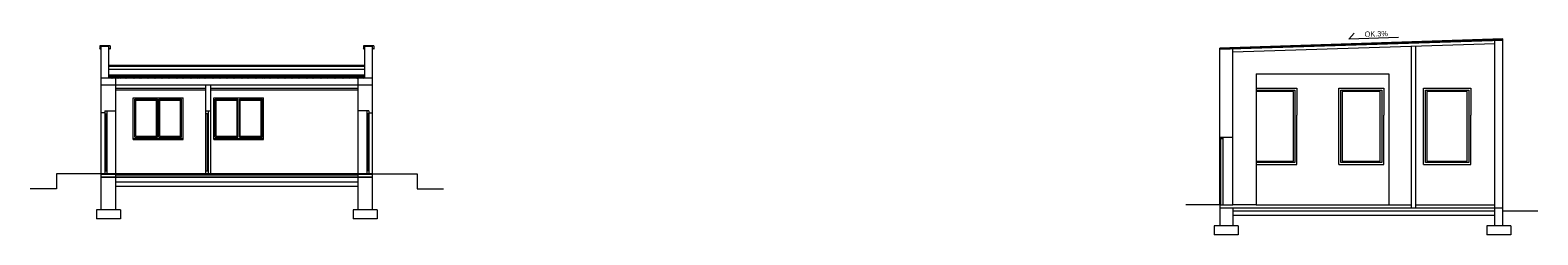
# Model space of a CAD drawing. Header units: millimetres. Extents: x 12683 to 90307, y 30842 to 62253.
# Tile 147 of 152: x 77063 to 82101, y 50740 to 51424. Entities that reach past the tile are written whole.
import ezdxf

# ---------------------------------------------------------------- set-up
doc = ezdxf.new("R2010")
doc.units = ezdxf.units.MM
doc.header["$LTSCALE"] = 0.6
doc.layers.add('zzzz_podklady_przekroje', color=252, linetype='Continuous', lineweight=15)
doc.styles.add('GENERATED_STYLE_1', font='ARIAL.TTF')

msp = doc.modelspace()

# ---------------------------------------------------------------- linework, layer by layer
at = {"layer": 'zzzz_podklady_przekroje'}
for p, q in [((81984.1, 51394.2), (81038.1, 51363.9)), ((81984.1, 51392.2), (81038.1, 51361.9)), ((81469.5, 51394.1), (81487.8, 51413.6)), ((81636.1, 51399.4), (81469.5, 51394.1)), ((81984.1, 50770.3), (81984.1, 51394.2)), ((77330.7, 51371.8), (77295.7, 51371.8)), ((77295.7, 51371.8), (77295.7, 51360.8)), ((77295.7, 51360.8), (77298.2, 51363.7)), ((77300.7, 50823.8), (77300.7, 51368.8)), ((77325.7, 51368.8), (77300.7, 51368.8)), ((77325.7, 51263.8), (77325.7, 51368.8)), ((77330.7, 51360.8), (77328.3, 51363.7)), ((77330.7, 51371.8), (77330.7, 51360.8)), ((78211.7, 51371.8), (78176.7, 51371.8)), ((78176.7, 51371.8), (78176.7, 51360.8)), ((78176.7, 51360.8), (78179.2, 51363.7)), ((78206.7, 51368.8), (78181.7, 51368.8)), ((78181.7, 51263.8), (78181.7, 51368.8)), ((78206.7, 50823.8), (78206.7, 51368.8)), ((78211.7, 51360.8), (78209.3, 51363.7)), ((78211.7, 51371.8), (78211.7, 51360.8)), ((81984.1, 51389.2), (81038.1, 51358.9)), ((81038.1, 51066.3), (81038.1, 51363.9)), ((81957.1, 51378.3), (81082.1, 51350.3)), ((81082.1, 51066.3), (81082.1, 51360.3)), ((81679.1, 50830.3), (81679.1, 51369.4)), ((81694.1, 50830.3), (81694.1, 51369.9)), ((81957.1, 50770.3), (81957.1, 51388.3)), ((78181.7, 51306.1), (77325.7, 51306.1)), ((78181.7, 51305.1), (77325.7, 51305.1)), ((78181.7, 51305.1), (77325.7, 51305.1)), ((78181.7, 51302.1), (77325.7, 51302.1)), ((78181.7, 51292.1), (77325.7, 51292.1)), ((78206.7, 51263.8), (77300.7, 51263.8)), ((78181.7, 51273.8), (77325.7, 51273.8)), ((77325.9, 51270.8), (77327.7, 51266.7)), ((77328, 51266.7), (77329.8, 51270.8)), ((77330.2, 51270.8), (77331.9, 51266.7)), ((77332.3, 51266.7), (77334.1, 51270.8)), ((77334.4, 51270.8), (77336.2, 51266.7)), ((77336.6, 51266.7), (77338.3, 51270.8)), ((77338.7, 51270.8), (77340.5, 51266.7)), ((77340.8, 51266.7), (77342.6, 51270.8)), ((77342.9, 51270.8), (77344.7, 51266.7)), ((77345.1, 51266.7), (77346.8, 51270.8)), ((77347.2, 51270.8), (77349, 51266.7)), ((77348.7, 50943.8), (77348.7, 51263.8)), ((77349.3, 51266.7), (77351.1, 51270.8)), ((77351.5, 51270.8), (77353.2, 51266.7)), ((77353.6, 51266.7), (77355.4, 51270.8)), ((77355.7, 51270.8), (77357.5, 51266.7)), ((77357.8, 51266.7), (77359.6, 51270.8)), ((77360, 51270.8), (77361.7, 51266.7)), ((77362.1, 51266.7), (77363.9, 51270.8)), ((77364.2, 51270.8), (77366, 51266.7)), ((77366.4, 51266.7), (77368.1, 51270.8)), ((77368.5, 51270.8), (77370.3, 51266.7)), ((77370.6, 51266.7), (77372.4, 51270.8)), ((77372.7, 51270.8), (77374.5, 51266.7)), ((77374.9, 51266.7), (77376.7, 51270.8)), ((77377, 51270.8), (77378.8, 51266.7)), ((77379.1, 51266.7), (77380.9, 51270.8)), ((77381.3, 51270.8), (77383, 51266.7)), ((77383.4, 51266.7), (77385.2, 51270.8)), ((77385.5, 51270.8), (77387.3, 51266.7)), ((77387.7, 51266.7), (77389.4, 51270.8)), ((77389.8, 51270.8), (77391.6, 51266.7)), ((77391.9, 51266.7), (77393.7, 51270.8)), ((77394, 51270.8), (77395.8, 51266.7)), ((77396.2, 51266.7), (77397.9, 51270.8)), ((77398.3, 51270.8), (77400.1, 51266.7)), ((77400.4, 51266.7), (77402.2, 51270.8)), ((77402.6, 51270.8), (77404.3, 51266.7)), ((77404.7, 51266.7), (77406.5, 51270.8)), ((77406.8, 51270.8), (77408.6, 51266.7)), ((77408.9, 51266.7), (77410.7, 51270.8)), ((77411.1, 51270.8), (77412.8, 51266.7)), ((77413.2, 51266.7), (77415, 51270.8)), ((77415.3, 51270.8), (77417.1, 51266.7)), ((77417.5, 51266.7), (77419.2, 51270.8)), ((77419.6, 51270.8), (77421.4, 51266.7)), ((77421.7, 51266.7), (77423.5, 51270.8)), ((77423.9, 51270.8), (77425.6, 51266.7)), ((77426, 51266.7), (77427.8, 51270.8)), ((77428.1, 51270.8), (77429.9, 51266.7)), ((77430.2, 51266.7), (77432, 51270.8)), ((77432.4, 51270.8), (77434.1, 51266.7)), ((77434.5, 51266.7), (77436.3, 51270.8)), ((77436.6, 51270.8), (77438.4, 51266.7)), ((77438.8, 51266.7), (77440.5, 51270.8)), ((77440.9, 51270.8), (77442.7, 51266.7)), ((77443, 51266.7), (77444.8, 51270.8)), ((77445.1, 51270.8), (77446.9, 51266.7)), ((77447.3, 51266.7), (77449, 51270.8)), ((77449.4, 51270.8), (77451.2, 51266.7)), ((77451.5, 51266.7), (77453.3, 51270.8)), ((77453.7, 51270.8), (77455.4, 51266.7)), ((77455.8, 51266.7), (77457.6, 51270.8)), ((77457.9, 51270.8), (77459.7, 51266.7)), ((77460.1, 51266.7), (77461.8, 51270.8)), ((77462.2, 51270.8), (77464, 51266.7)), ((77464.3, 51266.7), (77466.1, 51270.8)), ((77466.4, 51270.8), (77468.2, 51266.7)), ((77468.6, 51266.7), (77470.3, 51270.8)), ((77470.7, 51270.8), (77472.5, 51266.7)), ((77472.8, 51266.7), (77474.6, 51270.8)), ((77475, 51270.8), (77476.7, 51266.7)), ((77477.1, 51266.7), (77478.9, 51270.8)), ((77479.2, 51270.8), (77481, 51266.7)), ((77481.3, 51266.7), (77483.1, 51270.8)), ((77483.5, 51270.8), (77485.2, 51266.7)), ((77485.6, 51266.7), (77487.4, 51270.8)), ((77487.7, 51270.8), (77489.5, 51266.7)), ((77489.9, 51266.7), (77491.6, 51270.8)), ((77492, 51270.8), (77493.8, 51266.7)), ((77494.1, 51266.7), (77495.9, 51270.8)), ((77496.3, 51270.8), (77498, 51266.7)), ((77498.4, 51266.7), (77500.2, 51270.8)), ((77500.5, 51270.8), (77502.3, 51266.7)), ((77502.6, 51266.7), (77504.4, 51270.8)), ((77504.8, 51270.8), (77506.5, 51266.7)), ((77506.9, 51266.7), (77508.7, 51270.8)), ((77509, 51270.8), (77510.8, 51266.7)), ((77511.2, 51266.7), (77512.9, 51270.8)), ((77513.3, 51270.8), (77515.1, 51266.7)), ((77515.4, 51266.7), (77517.2, 51270.8)), ((77517.5, 51270.8), (77519.3, 51266.7)), ((77519.7, 51266.7), (77521.4, 51270.8)), ((77521.8, 51270.8), (77523.6, 51266.7)), ((77523.9, 51266.7), (77525.7, 51270.8)), ((77526.1, 51270.8), (77527.8, 51266.7)), ((77528.2, 51266.7), (77530, 51270.8)), ((77530.3, 51270.8), (77532.1, 51266.7)), ((77532.5, 51266.7), (77534.2, 51270.8)), ((77534.6, 51270.8), (77536.4, 51266.7)), ((77536.7, 51266.7), (77538.5, 51270.8)), ((77538.8, 51270.8), (77540.6, 51266.7)), ((77541, 51266.7), (77542.7, 51270.8)), ((77543.1, 51270.8), (77544.9, 51266.7)), ((77545.2, 51266.7), (77547, 51270.8)), ((77547.4, 51270.8), (77549.1, 51266.7)), ((77549.5, 51266.7), (77551.3, 51270.8)), ((77551.6, 51270.8), (77553.4, 51266.7)), ((77553.7, 51266.7), (77555.5, 51270.8)), ((77555.9, 51270.8), (77557.6, 51266.7)), ((77558, 51266.7), (77559.8, 51270.8)), ((77560.1, 51270.8), (77561.9, 51266.7)), ((77562.3, 51266.7), (77564, 51270.8)), ((77564.4, 51270.8), (77566.2, 51266.7)), ((77566.5, 51266.7), (77568.3, 51270.8)), ((77568.7, 51270.8), (77570.4, 51266.7)), ((77570.8, 51266.7), (77572.6, 51270.8)), ((77572.9, 51270.8), (77574.7, 51266.7)), ((77575, 51266.7), (77576.8, 51270.8)), ((77577.2, 51270.8), (77578.9, 51266.7)), ((77579.3, 51266.7), (77581.1, 51270.8)), ((77581.4, 51270.8), (77583.2, 51266.7)), ((77583.6, 51266.7), (77585.3, 51270.8)), ((77585.7, 51270.8), (77587.5, 51266.7)), ((77587.8, 51266.7), (77589.6, 51270.8)), ((77589.9, 51270.8), (77591.7, 51266.7)), ((77592.1, 51266.7), (77593.8, 51270.8)), ((77594.2, 51270.8), (77596, 51266.7)), ((77596.3, 51266.7), (77598.1, 51270.8)), ((77598.5, 51270.8), (77600.2, 51266.7)), ((77600.6, 51266.7), (77602.4, 51270.8)), ((77602.7, 51270.8), (77604.5, 51266.7)), ((77604.8, 51266.7), (77606.6, 51270.8)), ((77607, 51270.8), (77608.8, 51266.7)), ((77609.1, 51266.7), (77610.9, 51270.8)), ((77611.2, 51270.8), (77613, 51266.7)), ((77613.4, 51266.7), (77615.1, 51270.8)), ((77615.5, 51270.8), (77617.3, 51266.7)), ((77617.6, 51266.7), (77619.4, 51270.8)), ((77619.8, 51270.8), (77621.5, 51266.7)), ((77621.9, 51266.7), (77623.7, 51270.8)), ((77624, 51270.8), (77625.8, 51266.7)), ((77626.1, 51266.7), (77627.9, 51270.8)), ((77628.3, 51270.8), (77630, 51266.7)), ((77630.4, 51266.7), (77632.2, 51270.8)), ((77632.5, 51270.8), (77634.3, 51266.7)), ((77634.7, 51266.7), (77636.4, 51270.8)), ((77636.8, 51270.8), (77638.6, 51266.7)), ((77638.9, 51266.7), (77640.7, 51270.8)), ((77641, 51270.8), (77642.8, 51266.7)), ((77643.2, 51266.7), (77644.9, 51270.8)), ((77645.3, 51270.8), (77647.1, 51266.7)), ((77647.4, 51266.7), (77649.2, 51270.8)), ((77649.6, 51270.8), (77651.3, 51266.7)), ((77651.7, 51266.7), (77653.5, 51270.8)), ((77653.8, 51270.8), (77655.6, 51266.7)), ((77656, 51266.7), (77657.7, 51270.8)), ((77658.1, 51270.8), (77659.9, 51266.7)), ((77660.2, 51266.7), (77662, 51270.8)), ((77662.3, 51270.8), (77664.1, 51266.7)), ((77664.5, 51266.7), (77666.2, 51270.8)), ((77666.6, 51270.8), (77668.4, 51266.7)), ((77668.7, 51266.7), (77670.5, 51270.8)), ((77670.9, 51270.8), (77672.6, 51266.7)), ((77673, 51266.7), (77674.8, 51270.8)), ((77675.1, 51270.8), (77676.9, 51266.7)), ((77677.2, 51266.7), (77679, 51270.8)), ((77679.4, 51270.8), (77681.1, 51266.7)), ((77681.5, 51266.7), (77683.3, 51270.8)), ((77683.6, 51270.8), (77685.4, 51266.7)), ((77685.8, 51266.7), (77687.5, 51270.8)), ((77687.9, 51270.8), (77689.7, 51266.7)), ((77690, 51266.7), (77691.8, 51270.8)), ((77692.2, 51270.8), (77693.9, 51266.7)), ((77694.3, 51266.7), (77696.1, 51270.8)), ((77696.4, 51270.8), (77698.2, 51266.7)), ((77698.5, 51266.7), (77700.3, 51270.8)), ((77700.7, 51270.8), (77702.4, 51266.7)), ((77702.8, 51266.7), (77704.6, 51270.8)), ((77704.9, 51270.8), (77706.7, 51266.7)), ((77707.1, 51266.7), (77708.8, 51270.8)), ((77709.2, 51270.8), (77711, 51266.7)), ((77711.3, 51266.7), (77713.1, 51270.8)), ((77713.4, 51270.8), (77715.2, 51266.7)), ((77715.6, 51266.7), (77717.3, 51270.8)), ((77717.7, 51270.8), (77719.5, 51266.7)), ((77719.8, 51266.7), (77721.6, 51270.8)), ((77722, 51270.8), (77723.7, 51266.7)), ((77724.1, 51266.7), (77725.9, 51270.8)), ((77726.2, 51270.8), (77728, 51266.7)), ((77728.4, 51266.7), (77730.1, 51270.8)), ((77730.5, 51270.8), (77732.3, 51266.7)), ((77732.6, 51266.7), (77734.4, 51270.8)), ((77734.7, 51270.8), (77736.5, 51266.7)), ((77736.9, 51266.7), (77738.6, 51270.8)), ((77739, 51270.8), (77740.8, 51266.7)), ((77741.1, 51266.7), (77742.9, 51270.8)), ((77743.3, 51270.8), (77745, 51266.7)), ((77745.4, 51266.7), (77747.2, 51270.8)), ((77747.5, 51270.8), (77749.3, 51266.7)), ((77749.6, 51266.7), (77751.4, 51270.8)), ((77751.8, 51270.8), (77753.5, 51266.7)), ((77753.9, 51266.7), (77755.7, 51270.8)), ((77756, 51270.8), (77757.8, 51266.7)), ((77758.2, 51266.7), (77759.9, 51270.8)), ((77760.3, 51270.8), (77762.1, 51266.7)), ((77762.4, 51266.7), (77764.2, 51270.8)), ((77764.6, 51270.8), (77766.3, 51266.7)), ((77766.7, 51266.7), (77768.5, 51270.8)), ((77768.8, 51270.8), (77770.6, 51266.7)), ((77770.9, 51266.7), (77772.7, 51270.8)), ((77773.1, 51270.8), (77774.8, 51266.7)), ((77775.2, 51266.7), (77777, 51270.8)), ((77777.3, 51270.8), (77779.1, 51266.7)), ((77779.5, 51266.7), (77781.2, 51270.8)), ((77781.6, 51270.8), (77783.4, 51266.7)), ((77783.7, 51266.7), (77785.5, 51270.8)), ((77785.8, 51270.8), (77787.6, 51266.7)), ((77788, 51266.7), (77789.7, 51270.8)), ((77790.1, 51270.8), (77791.9, 51266.7)), ((77792.2, 51266.7), (77794, 51270.8)), ((77794.4, 51270.8), (77796.1, 51266.7)), ((77796.5, 51266.7), (77798.3, 51270.8)), ((77798.6, 51270.8), (77800.4, 51266.7)), ((77800.7, 51266.7), (77802.5, 51270.8)), ((77802.9, 51270.8), (77804.7, 51266.7)), ((77805, 51266.7), (77806.8, 51270.8)), ((77807.1, 51270.8), (77808.9, 51266.7)), ((77809.3, 51266.7), (77811, 51270.8)), ((77811.4, 51270.8), (77813.2, 51266.7)), ((77813.5, 51266.7), (77815.3, 51270.8)), ((77815.7, 51270.8), (77817.4, 51266.7)), ((77817.8, 51266.7), (77819.6, 51270.8)), ((77819.9, 51270.8), (77821.7, 51266.7)), ((77822, 51266.7), (77823.8, 51270.8)), ((77824.2, 51270.8), (77825.9, 51266.7)), ((77826.3, 51266.7), (77828.1, 51270.8)), ((77828.4, 51270.8), (77830.2, 51266.7)), ((77830.6, 51266.7), (77832.3, 51270.8)), ((77832.7, 51270.8), (77834.5, 51266.7)), ((77834.8, 51266.7), (77836.6, 51270.8)), ((77836.9, 51270.8), (77838.7, 51266.7)), ((77839.1, 51266.7), (77840.8, 51270.8)), ((77841.2, 51270.8), (77843, 51266.7)), ((77843.3, 51266.7), (77845.1, 51270.8)), ((77845.5, 51270.8), (77847.2, 51266.7)), ((77847.6, 51266.7), (77849.4, 51270.8)), ((77849.7, 51270.8), (77851.5, 51266.7)), ((77851.9, 51266.7), (77853.6, 51270.8)), ((77854, 51270.8), (77855.8, 51266.7)), ((77856.1, 51266.7), (77857.9, 51270.8)), ((77858.2, 51270.8), (77860, 51266.7)), ((77860.4, 51266.7), (77862.1, 51270.8)), ((77862.5, 51270.8), (77864.3, 51266.7)), ((77864.6, 51266.7), (77866.4, 51270.8)), ((77866.8, 51270.8), (77868.5, 51266.7)), ((77868.9, 51266.7), (77870.7, 51270.8)), ((77871, 51270.8), (77872.8, 51266.7)), ((77873.1, 51266.7), (77874.9, 51270.8)), ((77875.3, 51270.8), (77877, 51266.7)), ((77877.4, 51266.7), (77879.2, 51270.8)), ((77879.5, 51270.8), (77881.3, 51266.7)), ((77881.7, 51266.7), (77883.4, 51270.8)), ((77883.8, 51270.8), (77885.6, 51266.7)), ((77885.9, 51266.7), (77887.7, 51270.8)), ((77888.1, 51270.8), (77889.8, 51266.7)), ((77890.2, 51266.7), (77892, 51270.8)), ((77892.3, 51270.8), (77894.1, 51266.7)), ((77894.4, 51266.7), (77896.2, 51270.8)), ((77896.6, 51270.8), (77898.3, 51266.7)), ((77898.7, 51266.7), (77900.5, 51270.8)), ((77900.8, 51270.8), (77902.6, 51266.7)), ((77903, 51266.7), (77904.7, 51270.8)), ((77905.1, 51270.8), (77906.9, 51266.7)), ((77907.2, 51266.7), (77909, 51270.8)), ((77909.3, 51270.8), (77911.1, 51266.7)), ((77911.5, 51266.7), (77913.2, 51270.8)), ((77913.6, 51270.8), (77915.4, 51266.7)), ((77915.7, 51266.7), (77917.5, 51270.8)), ((77917.9, 51270.8), (77919.6, 51266.7)), ((77920, 51266.7), (77921.8, 51270.8)), ((77922.1, 51270.8), (77923.9, 51266.7)), ((77924.3, 51266.7), (77926, 51270.8)), ((77926.4, 51270.8), (77928.2, 51266.7)), ((77928.5, 51266.7), (77930.3, 51270.8)), ((77930.6, 51270.8), (77932.4, 51266.7)), ((77932.8, 51266.7), (77934.5, 51270.8)), ((77934.9, 51270.8), (77936.7, 51266.7)), ((77937, 51266.7), (77938.8, 51270.8)), ((77939.2, 51270.8), (77940.9, 51266.7)), ((77941.3, 51266.7), (77943.1, 51270.8)), ((77943.4, 51270.8), (77945.2, 51266.7)), ((77945.5, 51266.7), (77947.3, 51270.8)), ((77947.7, 51270.8), (77949.4, 51266.7)), ((77949.8, 51266.7), (77951.6, 51270.8)), ((77951.9, 51270.8), (77953.7, 51266.7)), ((77954.1, 51266.7), (77955.8, 51270.8)), ((77956.2, 51270.8), (77958, 51266.7)), ((77958.3, 51266.7), (77960.1, 51270.8)), ((77960.5, 51270.8), (77962.2, 51266.7)), ((77962.6, 51266.7), (77964.4, 51270.8)), ((77964.7, 51270.8), (77966.5, 51266.7)), ((77966.8, 51266.7), (77968.6, 51270.8)), ((77969, 51270.8), (77970.7, 51266.7)), ((77971.1, 51266.7), (77972.9, 51270.8)), ((77973.2, 51270.8), (77975, 51266.7)), ((77975.4, 51266.7), (77977.1, 51270.8)), ((77977.5, 51270.8), (77979.3, 51266.7)), ((77979.6, 51266.7), (77981.4, 51270.8)), ((77981.7, 51270.8), (77983.5, 51266.7)), ((77983.9, 51266.7), (77985.6, 51270.8)), ((77986, 51270.8), (77987.8, 51266.7)), ((77988.1, 51266.7), (77989.9, 51270.8)), ((77990.3, 51270.8), (77992, 51266.7)), ((77992.4, 51266.7), (77994.2, 51270.8)), ((77994.5, 51270.8), (77996.3, 51266.7)), ((77996.7, 51266.7), (77998.4, 51270.8)), ((77998.8, 51270.8), (78000.6, 51266.7)), ((78000.9, 51266.7), (78002.7, 51270.8)), ((78003, 51270.8), (78004.8, 51266.7)), ((78005.2, 51266.7), (78006.9, 51270.8)), ((78007.3, 51270.8), (78009.1, 51266.7)), ((78009.4, 51266.7), (78011.2, 51270.8)), ((78011.6, 51270.8), (78013.3, 51266.7)), ((78013.7, 51266.7), (78015.5, 51270.8)), ((78015.8, 51270.8), (78017.6, 51266.7)), ((78017.9, 51266.7), (78019.7, 51270.8)), ((78020.1, 51270.8), (78021.8, 51266.7)), ((78022.2, 51266.7), (78024, 51270.8)), ((78024.3, 51270.8), (78026.1, 51266.7)), ((78026.5, 51266.7), (78028.2, 51270.8)), ((78028.6, 51270.8), (78030.4, 51266.7)), ((78030.7, 51266.7), (78032.5, 51270.8)), ((78032.8, 51270.8), (78034.6, 51266.7)), ((78035, 51266.7), (78036.8, 51270.8)), ((78037.1, 51270.8), (78038.9, 51266.7)), ((78039.2, 51266.7), (78041, 51270.8)), ((78041.4, 51270.8), (78043.1, 51266.7)), ((78043.5, 51266.7), (78045.3, 51270.8)), ((78045.6, 51270.8), (78047.4, 51266.7)), ((78047.8, 51266.7), (78049.5, 51270.8)), ((78049.9, 51270.8), (78051.7, 51266.7)), ((78052, 51266.7), (78053.8, 51270.8)), ((78054.1, 51270.8), (78055.9, 51266.7)), ((78056.3, 51266.7), (78058, 51270.8)), ((78058.4, 51270.8), (78060.2, 51266.7)), ((78060.5, 51266.7), (78062.3, 51270.8)), ((78062.7, 51270.8), (78064.4, 51266.7)), ((78064.8, 51266.7), (78066.6, 51270.8)), ((78066.9, 51270.8), (78068.7, 51266.7)), ((78069, 51266.7), (78070.8, 51270.8)), ((78071.2, 51270.8), (78072.9, 51266.7)), ((78073.3, 51266.7), (78075.1, 51270.8)), ((78075.4, 51270.8), (78077.2, 51266.7)), ((78077.6, 51266.7), (78079.3, 51270.8)), ((78079.7, 51270.8), (78081.5, 51266.7)), ((78081.8, 51266.7), (78083.6, 51270.8)), ((78084, 51270.8), (78085.7, 51266.7)), ((78086.1, 51266.7), (78087.9, 51270.8)), ((78088.2, 51270.8), (78090, 51266.7)), ((78090.3, 51266.7), (78092.1, 51270.8)), ((78092.5, 51270.8), (78094.2, 51266.7)), ((78094.6, 51266.7), (78096.4, 51270.8)), ((78096.7, 51270.8), (78098.5, 51266.7)), ((78098.9, 51266.7), (78100.6, 51270.8)), ((78101, 51270.8), (78102.8, 51266.7)), ((78103.1, 51266.7), (78104.9, 51270.8)), ((78105.2, 51270.8), (78107, 51266.7)), ((78107.4, 51266.7), (78109.1, 51270.8)), ((78109.5, 51270.8), (78111.3, 51266.7)), ((78111.6, 51266.7), (78113.4, 51270.8)), ((78113.8, 51270.8), (78115.5, 51266.7)), ((78115.9, 51266.7), (78117.7, 51270.8)), ((78118, 51270.8), (78119.8, 51266.7)), ((78120.2, 51266.7), (78121.9, 51270.8)), ((78122.3, 51270.8), (78124.1, 51266.7)), ((78124.4, 51266.7), (78126.2, 51270.8)), ((78126.5, 51270.8), (78128.3, 51266.7)), ((78128.7, 51266.7), (78130.4, 51270.8)), ((78130.8, 51270.8), (78132.6, 51266.7)), ((78132.9, 51266.7), (78134.7, 51270.8)), ((78135.1, 51270.8), (78136.8, 51266.7)), ((78137.2, 51266.7), (78139, 51270.8)), ((78139.3, 51270.8), (78141.1, 51266.7)), ((78141.4, 51266.7), (78143.2, 51270.8)), ((78143.6, 51270.8), (78145.3, 51266.7)), ((78145.7, 51266.7), (78147.5, 51270.8)), ((78147.8, 51270.8), (78149.6, 51266.7)), ((78150, 51266.7), (78151.7, 51270.8)), ((78152.1, 51270.8), (78153.9, 51266.7)), ((78154.2, 51266.7), (78156, 51270.8)), ((78156.4, 51270.8), (78158.1, 51266.7)), ((78158.5, 51266.7), (78160.3, 51270.8)), ((78158.7, 50823.8), (78158.7, 51263.8)), ((78160.6, 51270.8), (78162.4, 51266.7)), ((78162.7, 51266.7), (78164.5, 51270.8)), ((78164.9, 51270.8), (78166.6, 51266.7)), ((78167, 51266.7), (78168.8, 51270.8)), ((78169.1, 51270.8), (78170.9, 51266.7)), ((78171.3, 51266.7), (78173, 51270.8)), ((78173.4, 51270.8), (78175.2, 51266.7)), ((78175.5, 51266.7), (78177.3, 51270.8)), ((78177.6, 51270.8), (78179.4, 51266.7)), ((78179.8, 51266.7), (78181.5, 51270.8)), ((81160.1, 51278.3), (81160.1, 50840.3)), ((81160.1, 51278.3), (81603.1, 51278.3)), ((81603.1, 51278.3), (81603.1, 50840.3)), ((78206.7, 51239.8), (77300.7, 51239.8)), ((77649.7, 51228.8), (77348.7, 51228.8)), ((77649.7, 51223.8), (77348.7, 51223.8)), ((77407.7, 51058.8), (77407.7, 51197.8)), ((77407.7, 51197.8), (77573.7, 51197.8)), ((77412.7, 51066.8), (77412.7, 51192.8)), ((77412.7, 51192.8), (77488.2, 51192.8)), ((77488.2, 51066.8), (77488.2, 51192.8)), ((77493.2, 51066.8), (77493.2, 51192.8)), ((77493.2, 51192.8), (77568.7, 51192.8)), ((77568.7, 51066.8), (77568.7, 51192.8)), ((77573.7, 51058.8), (77573.7, 51197.8)), ((77649.7, 50943.8), (77649.7, 51239.8)), ((77666.7, 50943.8), (77666.7, 51239.8)), ((78158.7, 51228.8), (77666.7, 51228.8)), ((78158.7, 51223.8), (77666.7, 51223.8)), ((77676.7, 51058.8), (77676.7, 51197.8)), ((77676.7, 51197.8), (77842.7, 51197.8)), ((77681.7, 51066.8), (77681.7, 51192.8)), ((77681.7, 51192.8), (77757.2, 51192.8)), ((77757.2, 51066.8), (77757.2, 51192.8)), ((77762.2, 51066.8), (77762.2, 51192.8)), ((77762.2, 51192.8), (77837.7, 51192.8)), ((77837.7, 51066.8), (77837.7, 51192.8)), ((77842.7, 51058.8), (77842.7, 51197.8)), ((81160.1, 51230.3), (81296.1, 51230.3)), ((81160.1, 51223.8), (81289.6, 51223.8)), ((81284.6, 51218.8), (81160.1, 51218.8)), ((81284.6, 50986.8), (81284.6, 51218.8)), ((81289.6, 51223.8), (81289.6, 51218.8)), ((81289.6, 51218.8), (81289.6, 50986.8)), ((81296.1, 51230.3), (81296.1, 51221.3)), ((81296.1, 51221.3), (81296.1, 51140.3)), ((81436.1, 51230.3), (81586.1, 51230.3)), ((81436.1, 51221.3), (81436.1, 51230.3)), ((81436.1, 51140.3), (81436.1, 51221.3)), ((81442.6, 51218.8), (81442.6, 51223.8)), ((81442.6, 51223.8), (81579.6, 51223.8)), ((81442.6, 50986.8), (81442.6, 51218.8)), ((81574.6, 51218.8), (81447.6, 51218.8)), ((81447.6, 51218.8), (81447.6, 50986.8)), ((81574.6, 50986.8), (81574.6, 51218.8)), ((81579.6, 51223.8), (81579.6, 51218.8)), ((81579.6, 51218.8), (81579.6, 50986.8)), ((81586.1, 51230.3), (81586.1, 51221.3)), ((81586.1, 51221.3), (81586.1, 51140.3)), ((81719.1, 51230.3), (81877.1, 51230.3)), ((81719.1, 51221.3), (81719.1, 51230.3)), ((81719.1, 51140.3), (81719.1, 51221.3)), ((81725.6, 51218.8), (81725.6, 51223.8)), ((81725.6, 51223.8), (81870.6, 51223.8)), ((81725.6, 50986.8), (81725.6, 51218.8)), ((81865.6, 51218.8), (81730.6, 51218.8)), ((81730.6, 51218.8), (81730.6, 50986.8)), ((81865.6, 50986.8), (81865.6, 51218.8)), ((81870.6, 51223.8), (81870.6, 51218.8)), ((81870.6, 51218.8), (81870.6, 50986.8)), ((81877.1, 51230.3), (81877.1, 51221.3)), ((81877.1, 51221.3), (81877.1, 51140.3)), ((77312.7, 51147.8), (77300.7, 51147.8)), ((77312.7, 51153.8), (77348.7, 51153.8)), ((77312.7, 51153.8), (77312.7, 51150.8)), ((77312.7, 51153.8), (77312.7, 50943.8)), ((77312.7, 51150.8), (77312.7, 51147.8)), ((77312.7, 51143.8), (77319.7, 51143.8)), ((77316.2, 50953.8), (77316.2, 51143.8)), ((77319.7, 51153.8), (77319.7, 50943.8)), ((77415.7, 51069.8), (77415.7, 51189.8)), ((77415.7, 51189.8), (77485.2, 51189.8)), ((77485.2, 51069.8), (77485.2, 51189.8)), ((77496.2, 51069.8), (77496.2, 51189.8)), ((77496.2, 51189.8), (77565.7, 51189.8)), ((77565.7, 51069.8), (77565.7, 51189.8)), ((77649.7, 51153.8), (77666.7, 51153.8)), ((77649.7, 51145.3), (77658.2, 51145.3)), ((77654, 51145.3), (77654, 50953.8)), ((77658.2, 51153.8), (77658.2, 50943.8)), ((77684.7, 51069.8), (77684.7, 51189.8)), ((77684.7, 51189.8), (77754.2, 51189.8)), ((77754.2, 51069.8), (77754.2, 51189.8)), ((77765.2, 51069.8), (77765.2, 51189.8)), ((77765.2, 51189.8), (77834.7, 51189.8)), ((77834.7, 51069.8), (77834.7, 51189.8)), ((78194.7, 51153.8), (78158.7, 51153.8)), ((78187.7, 51153.8), (78187.7, 50943.8)), ((78194.7, 51143.8), (78187.7, 51143.8)), ((78191.2, 50953.8), (78191.2, 51143.8)), ((78194.7, 51153.8), (78194.7, 51150.8)), ((78194.7, 51153.8), (78194.7, 50943.8)), ((78194.7, 51150.8), (78194.7, 51147.8)), ((78194.7, 51147.8), (78206.7, 51147.8)), ((81296.1, 50975.3), (81296.1, 51140.3)), ((81436.1, 50975.3), (81436.1, 51140.3)), ((81586.1, 50975.3), (81586.1, 51140.3)), ((81719.1, 50975.3), (81719.1, 51140.3)), ((81877.1, 50975.3), (81877.1, 51140.3)), ((77407.7, 51061.8), (77573.7, 51061.8)), ((77407.7, 51058.8), (77573.7, 51058.8)), ((77412.7, 51066.8), (77488.2, 51066.8)), ((77415.7, 51069.8), (77485.2, 51069.8)), ((77493.2, 51066.8), (77568.7, 51066.8)), ((77496.2, 51069.8), (77565.7, 51069.8)), ((77676.7, 51061.8), (77842.7, 51061.8)), ((77676.7, 51058.8), (77842.7, 51058.8)), ((77681.7, 51066.8), (77757.2, 51066.8)), ((77684.7, 51069.8), (77754.2, 51069.8)), ((77762.2, 51066.8), (77837.7, 51066.8)), ((77765.2, 51069.8), (77834.7, 51069.8)), ((81038.1, 51062.3), (81038.1, 51066.3)), ((81038.1, 51066.3), (81082.1, 51066.3)), ((81038.1, 51062.3), (81042.1, 51062.3)), ((81038.1, 51052.3), (81038.1, 51062.3)), ((81038.1, 51062.3), (81049.6, 51062.3)), ((81038.1, 50860.3), (81038.1, 51052.3)), ((81038.1, 51052.3), (81042.1, 51052.3)), ((81039.5, 50860.3), (81039.5, 51052.3)), ((81039.5, 50860.3), (81039.5, 51052.3)), ((81040.7, 51052.3), (81040.7, 50860.3)), ((81040.7, 51052.3), (81040.7, 50860.3)), ((81042.1, 51052.3), (81042.1, 51062.3)), ((81042.1, 50860.3), (81042.1, 51052.3)), ((81049.6, 51062.3), (81049.6, 51066.3)), ((81049.6, 50840.3), (81049.6, 51062.3)), ((81082.1, 50840.3), (81082.1, 51066.3)), ((77300.7, 50943.8), (77150.7, 50943.8)), ((77150.7, 50943.8), (77150.7, 50893.8)), ((78206.7, 50943.8), (77300.7, 50943.8)), ((78206.7, 50941.8), (77300.7, 50941.8)), ((77312.7, 50953.8), (77319.7, 50953.8)), ((77348.7, 50823.8), (77348.7, 50941.8)), ((78158.7, 50939.3), (77348.7, 50939.3)), ((77649.7, 50953.8), (77658.2, 50953.8)), ((78194.7, 50953.8), (78187.7, 50953.8)), ((78206.7, 50943.8), (78356.7, 50943.8)), ((78356.7, 50943.8), (78356.7, 50893.8)), ((81160.1, 50986.8), (81284.6, 50986.8)), ((81289.6, 50981.8), (81160.1, 50981.8)), ((81160.1, 50975.3), (81296.1, 50975.3)), ((81289.6, 50986.8), (81289.6, 50981.8)), ((81436.1, 50975.3), (81586.1, 50975.3)), ((81442.6, 50981.8), (81442.6, 50986.8)), ((81579.6, 50981.8), (81442.6, 50981.8)), ((81447.6, 50986.8), (81574.6, 50986.8)), ((81579.6, 50986.8), (81579.6, 50981.8)), ((81719.1, 50975.3), (81877.1, 50975.3)), ((81725.6, 50981.8), (81725.6, 50986.8)), ((81870.6, 50981.8), (81725.6, 50981.8)), ((81730.6, 50986.8), (81865.6, 50986.8)), ((81870.6, 50986.8), (81870.6, 50981.8)), ((77150.7, 50893.8), (77062.9, 50893.8)), ((78206.7, 50932.3), (77300.7, 50932.3)), ((78206.7, 50931.3), (77300.7, 50931.3)), ((78158.7, 50916.3), (77348.7, 50916.3)), ((78158.7, 50901.3), (77348.7, 50901.3)), ((78356.7, 50893.8), (78444.6, 50893.8)), ((81038.1, 50840.3), (80924.9, 50840.3)), ((81038.1, 50860.3), (81042.1, 50860.3)), ((81038.1, 50840.3), (81038.1, 50860.3)), ((81038.1, 50840.3), (81042.1, 50840.3)), ((81038.1, 50840.3), (81038.1, 50770.3)), ((81042.1, 50840.3), (81042.1, 50860.3)), ((81042.1, 50840.3), (81049.6, 50840.3)), ((81049.6, 50840.3), (81082.1, 50840.3)), ((81160.1, 50840.3), (81082.1, 50840.3)), ((81160.1, 50840.3), (81603.1, 50840.3)), ((81603.1, 50840.3), (81679.1, 50840.3)), ((81694.1, 50840.3), (81957.1, 50840.3)), ((77364.7, 50823.8), (77284.7, 50823.8)), ((77284.7, 50823.8), (77284.7, 50793.8)), ((77364.7, 50793.8), (77284.7, 50793.8)), ((77364.7, 50823.8), (77364.7, 50793.8)), ((78222.7, 50823.8), (78142.7, 50823.8)), ((78142.7, 50823.8), (78142.7, 50793.8)), ((78222.7, 50793.8), (78142.7, 50793.8)), ((78222.7, 50823.8), (78222.7, 50793.8)), ((81038.1, 50830.3), (81984.1, 50830.3)), ((81984.1, 50829.3), (81038.1, 50829.3)), ((81082.1, 50830.3), (81082.1, 50770.3)), ((81957.1, 50819.3), (81082.1, 50819.3)), ((81957.1, 50804.3), (81082.1, 50804.3)), ((81984.1, 50820.3), (82101.3, 50820.3)), ((81100.1, 50770.3), (81020.1, 50770.3)), ((81020.1, 50770.3), (81020.1, 50740.3)), ((81100.1, 50740.3), (81020.1, 50740.3)), ((81100.1, 50770.3), (81100.1, 50740.3)), ((82010.6, 50770.3), (81930.6, 50770.3)), ((81930.6, 50770.3), (81930.6, 50740.3)), ((82010.6, 50740.3), (81930.6, 50740.3)), ((82010.6, 50770.3), (82010.6, 50740.3))]:
    msp.add_line(p, q, dxfattribs=at)
for centre, start_param, end_param in [((77327.9, 51271.6), 5.870392, 9.837571), ((77325.7, 51265.9), 4.712389, 6.695979), ((77330, 51265.9), 2.7288, 6.695979), ((77332.1, 51271.6), 5.870392, 9.837571), ((77334.2, 51265.9), 2.7288, 6.695979), ((77336.4, 51271.6), 5.870392, 9.837571), ((77338.5, 51265.9), 2.7288, 6.695979), ((77340.6, 51271.6), 5.870392, 9.837571), ((77342.8, 51265.9), 2.7288, 6.695979), ((77344.9, 51271.6), 5.870392, 9.837571), ((77347, 51265.9), 2.7288, 6.695979), ((77349.1, 51271.6), 5.870392, 9.837571), ((77351.3, 51265.9), 2.7288, 6.695979), ((77353.4, 51271.6), 5.870392, 9.837571), ((77355.5, 51265.9), 2.7288, 6.695979), ((77357.7, 51271.6), 5.870392, 9.837571), ((77359.8, 51265.9), 2.7288, 6.695979), ((77361.9, 51271.6), 5.870392, 9.837571), ((77364.1, 51265.9), 2.7288, 6.695979), ((77366.2, 51271.6), 5.870392, 9.837571), ((77368.3, 51265.9), 2.7288, 6.695979), ((77370.4, 51271.6), 5.870392, 9.837571), ((77372.6, 51265.9), 2.7288, 6.695979), ((77374.7, 51271.6), 5.870392, 9.837571), ((77376.8, 51265.9), 2.7288, 6.695979), ((77379, 51271.6), 5.870392, 9.837571), ((77381.1, 51265.9), 2.7288, 6.695979), ((77383.2, 51271.6), 5.870392, 9.837571), ((77385.3, 51265.9), 2.7288, 6.695979), ((77387.5, 51271.6), 5.870392, 9.837571), ((77389.6, 51265.9), 2.7288, 6.695979), ((77391.7, 51271.6), 5.870392, 9.837571), ((77393.9, 51265.9), 2.7288, 6.695979), ((77396, 51271.6), 5.870392, 9.837571), ((77398.1, 51265.9), 2.7288, 6.695979), ((77400.3, 51271.6), 5.870392, 9.837571), ((77402.4, 51265.9), 2.7288, 6.695979), ((77404.5, 51271.6), 5.870392, 9.837571), ((77406.6, 51265.9), 2.7288, 6.695979), ((77408.8, 51271.6), 5.870392, 9.837571), ((77410.9, 51265.9), 2.7288, 6.695979), ((77413, 51271.6), 5.870392, 9.837571), ((77415.2, 51265.9), 2.7288, 6.695979), ((77417.3, 51271.6), 5.870392, 9.837571), ((77419.4, 51265.9), 2.7288, 6.695979), ((77421.5, 51271.6), 5.870392, 9.837571), ((77423.7, 51265.9), 2.7288, 6.695979), ((77425.8, 51271.6), 5.870392, 9.837571), ((77427.9, 51265.9), 2.7288, 6.695979), ((77430.1, 51271.6), 5.870392, 9.837571), ((77432.2, 51265.9), 2.7288, 6.695979), ((77434.3, 51271.6), 5.870392, 9.837571), ((77436.5, 51265.9), 2.7288, 6.695979), ((77438.6, 51271.6), 5.870392, 9.837571), ((77440.7, 51265.9), 2.7288, 6.695979), ((77442.8, 51271.6), 5.870392, 9.837571), ((77445, 51265.9), 2.7288, 6.695979), ((77447.1, 51271.6), 5.870392, 9.837571), ((77449.2, 51265.9), 2.7288, 6.695979), ((77451.4, 51271.6), 5.870392, 9.837571), ((77453.5, 51265.9), 2.7288, 6.695979), ((77455.6, 51271.6), 5.870392, 9.837571), ((77457.7, 51265.9), 2.7288, 6.695979), ((77459.9, 51271.6), 5.870392, 9.837571), ((77462, 51265.9), 2.7288, 6.695979), ((77464.1, 51271.6), 5.870392, 9.837571), ((77466.3, 51265.9), 2.7288, 6.695979), ((77468.4, 51271.6), 5.870392, 9.837571), ((77470.5, 51265.9), 2.7288, 6.695979), ((77472.7, 51271.6), 5.870392, 9.837571), ((77474.8, 51265.9), 2.7288, 6.695979), ((77476.9, 51271.6), 5.870392, 9.837571), ((77479, 51265.9), 2.7288, 6.695979), ((77481.2, 51271.6), 5.870392, 9.837571), ((77483.3, 51265.9), 2.7288, 6.695979), ((77485.4, 51271.6), 5.870392, 9.837571), ((77487.6, 51265.9), 2.7288, 6.695979), ((77489.7, 51271.6), 5.870392, 9.837571), ((77491.8, 51265.9), 2.7288, 6.695979), ((77493.9, 51271.6), 5.870392, 9.837571), ((77496.1, 51265.9), 2.7288, 6.695979), ((77498.2, 51271.6), 5.870392, 9.837571), ((77500.3, 51265.9), 2.7288, 6.695979), ((77502.5, 51271.6), 5.870392, 9.837571), ((77504.6, 51265.9), 2.7288, 6.695979), ((77506.7, 51271.6), 5.870392, 9.837571), ((77508.8, 51265.9), 2.7288, 6.695979), ((77511, 51271.6), 5.870392, 9.837571), ((77513.1, 51265.9), 2.7288, 6.695979), ((77515.2, 51271.6), 5.870392, 9.837571), ((77517.4, 51265.9), 2.7288, 6.695979), ((77519.5, 51271.6), 5.870392, 9.837571), ((77521.6, 51265.9), 2.7288, 6.695979), ((77523.8, 51271.6), 5.870392, 9.837571), ((77525.9, 51265.9), 2.7288, 6.695979), ((77528, 51271.6), 5.870392, 9.837571), ((77530.1, 51265.9), 2.7288, 6.695979), ((77532.3, 51271.6), 5.870392, 9.837571), ((77534.4, 51265.9), 2.7288, 6.695979), ((77536.5, 51271.6), 5.870392, 9.837571), ((77538.7, 51265.9), 2.7288, 6.695979), ((77540.8, 51271.6), 5.870392, 9.837571), ((77542.9, 51265.9), 2.7288, 6.695979), ((77545, 51271.6), 5.870392, 9.837571), ((77547.2, 51265.9), 2.7288, 6.695979), ((77549.3, 51271.6), 5.870392, 9.837571), ((77551.4, 51265.9), 2.7288, 6.695979), ((77553.6, 51271.6), 5.870392, 9.837571), ((77555.7, 51265.9), 2.7288, 6.695979), ((77557.8, 51271.6), 5.870392, 9.837571), ((77560, 51265.9), 2.7288, 6.695979), ((77562.1, 51271.6), 5.870392, 9.837571), ((77564.2, 51265.9), 2.7288, 6.695979), ((77566.3, 51271.6), 5.870392, 9.837571), ((77568.5, 51265.9), 2.7288, 6.695979), ((77570.6, 51271.6), 5.870392, 9.837571), ((77572.7, 51265.9), 2.7288, 6.695979), ((77574.9, 51271.6), 5.870392, 9.837571), ((77577, 51265.9), 2.7288, 6.695979), ((77579.1, 51271.6), 5.870392, 9.837571), ((77581.2, 51265.9), 2.7288, 6.695979), ((77583.4, 51271.6), 5.870392, 9.837571), ((77585.5, 51265.9), 2.7288, 6.695979), ((77587.6, 51271.6), 5.870392, 9.837571), ((77589.8, 51265.9), 2.7288, 6.695979), ((77591.9, 51271.6), 5.870392, 9.837571), ((77594, 51265.9), 2.7288, 6.695979), ((77596.2, 51271.6), 5.870392, 9.837571), ((77598.3, 51265.9), 2.7288, 6.695979), ((77600.4, 51271.6), 5.870392, 9.837571), ((77602.5, 51265.9), 2.7288, 6.695979), ((77604.7, 51271.6), 5.870392, 9.837571), ((77606.8, 51265.9), 2.7288, 6.695979), ((77608.9, 51271.6), 5.870392, 9.837571), ((77611.1, 51265.9), 2.7288, 6.695979), ((77613.2, 51271.6), 5.870392, 9.837571), ((77615.3, 51265.9), 2.7288, 6.695979), ((77617.4, 51271.6), 5.870392, 9.837571), ((77619.6, 51265.9), 2.7288, 6.695979), ((77621.7, 51271.6), 5.870392, 9.837571), ((77623.8, 51265.9), 2.7288, 6.695979), ((77626, 51271.6), 5.870392, 9.837571), ((77628.1, 51265.9), 2.7288, 6.695979), ((77630.2, 51271.6), 5.870392, 9.837571), ((77632.4, 51265.9), 2.7288, 6.695979), ((77634.5, 51271.6), 5.870392, 9.837571), ((77636.6, 51265.9), 2.7288, 6.695979), ((77638.7, 51271.6), 5.870392, 9.837571), ((77640.9, 51265.9), 2.7288, 6.695979), ((77643, 51271.6), 5.870392, 9.837571), ((77645.1, 51265.9), 2.7288, 6.695979), ((77647.3, 51271.6), 5.870392, 9.837571), ((77649.4, 51265.9), 2.7288, 6.695979), ((77651.5, 51271.6), 5.870392, 9.837571), ((77653.6, 51265.9), 2.7288, 6.695979), ((77655.8, 51271.6), 5.870392, 9.837571), ((77657.9, 51265.9), 2.7288, 6.695979), ((77660, 51271.6), 5.870392, 9.837571), ((77662.2, 51265.9), 2.7288, 6.695979), ((77664.3, 51271.6), 5.870392, 9.837571), ((77666.4, 51265.9), 2.7288, 6.695979), ((77668.6, 51271.6), 5.870392, 9.837571), ((77670.7, 51265.9), 2.7288, 6.695979), ((77672.8, 51271.6), 5.870392, 9.837571), ((77674.9, 51265.9), 2.7288, 6.695979), ((77677.1, 51271.6), 5.870392, 9.837571), ((77679.2, 51265.9), 2.7288, 6.695979), ((77681.3, 51271.6), 5.870392, 9.837571), ((77683.5, 51265.9), 2.7288, 6.695979), ((77685.6, 51271.6), 5.870392, 9.837571), ((77687.7, 51265.9), 2.7288, 6.695979), ((77689.8, 51271.6), 5.870392, 9.837571), ((77692, 51265.9), 2.7288, 6.695979), ((77694.1, 51271.6), 5.870392, 9.837571), ((77696.2, 51265.9), 2.7288, 6.695979), ((77698.4, 51271.6), 5.870392, 9.837571), ((77700.5, 51265.9), 2.7288, 6.695979), ((77702.6, 51271.6), 5.870392, 9.837571), ((77704.7, 51265.9), 2.7288, 6.695979), ((77706.9, 51271.6), 5.870392, 9.837571), ((77709, 51265.9), 2.7288, 6.695979), ((77711.1, 51271.6), 5.870392, 9.837571), ((77713.3, 51265.9), 2.7288, 6.695979), ((77715.4, 51271.6), 5.870392, 9.837571), ((77717.5, 51265.9), 2.7288, 6.695979), ((77719.7, 51271.6), 5.870392, 9.837571), ((77721.8, 51265.9), 2.7288, 6.695979), ((77723.9, 51271.6), 5.870392, 9.837571), ((77726, 51265.9), 2.7288, 6.695979), ((77728.2, 51271.6), 5.870392, 9.837571), ((77730.3, 51265.9), 2.7288, 6.695979), ((77732.4, 51271.6), 5.870392, 9.837571), ((77734.6, 51265.9), 2.7288, 6.695979), ((77736.7, 51271.6), 5.870392, 9.837571), ((77738.8, 51265.9), 2.7288, 6.695979), ((77740.9, 51271.6), 5.870392, 9.837571), ((77743.1, 51265.9), 2.7288, 6.695979), ((77745.2, 51271.6), 5.870392, 9.837571), ((77747.3, 51265.9), 2.7288, 6.695979), ((77749.5, 51271.6), 5.870392, 9.837571), ((77751.6, 51265.9), 2.7288, 6.695979), ((77753.7, 51271.6), 5.870392, 9.837571), ((77755.9, 51265.9), 2.7288, 6.695979), ((77758, 51271.6), 5.870392, 9.837571), ((77760.1, 51265.9), 2.7288, 6.695979), ((77762.2, 51271.6), 5.870392, 9.837571), ((77764.4, 51265.9), 2.7288, 6.695979), ((77766.5, 51271.6), 5.870392, 9.837571), ((77768.6, 51265.9), 2.7288, 6.695979), ((77770.8, 51271.6), 5.870392, 9.837571), ((77772.9, 51265.9), 2.7288, 6.695979), ((77775, 51271.6), 5.870392, 9.837571), ((77777.1, 51265.9), 2.7288, 6.695979), ((77779.3, 51271.6), 5.870392, 9.837571), ((77781.4, 51265.9), 2.7288, 6.695979), ((77783.5, 51271.6), 5.870392, 9.837571), ((77785.7, 51265.9), 2.7288, 6.695979), ((77787.8, 51271.6), 5.870392, 9.837571), ((77789.9, 51265.9), 2.7288, 6.695979), ((77792.1, 51271.6), 5.870392, 9.837571), ((77794.2, 51265.9), 2.7288, 6.695979), ((77796.3, 51271.6), 5.870392, 9.837571), ((77798.4, 51265.9), 2.7288, 6.695979), ((77800.6, 51271.6), 5.870392, 9.837571), ((77802.7, 51265.9), 2.7288, 6.695979), ((77804.8, 51271.6), 5.870392, 9.837571), ((77807, 51265.9), 2.7288, 6.695979), ((77809.1, 51271.6), 5.870392, 9.837571), ((77811.2, 51265.9), 2.7288, 6.695979), ((77813.3, 51271.6), 5.870392, 9.837571), ((77815.5, 51265.9), 2.7288, 6.695979), ((77817.6, 51271.6), 5.870392, 9.837571), ((77819.7, 51265.9), 2.7288, 6.695979), ((77821.9, 51271.6), 5.870392, 9.837571), ((77824, 51265.9), 2.7288, 6.695979), ((77826.1, 51271.6), 5.870392, 9.837571), ((77828.3, 51265.9), 2.7288, 6.695979), ((77830.4, 51271.6), 5.870392, 9.837571), ((77832.5, 51265.9), 2.7288, 6.695979), ((77834.6, 51271.6), 5.870392, 9.837571), ((77836.8, 51265.9), 2.7288, 6.695979), ((77838.9, 51271.6), 5.870392, 9.837571), ((77841, 51265.9), 2.7288, 6.695979), ((77843.2, 51271.6), 5.870392, 9.837571), ((77845.3, 51265.9), 2.7288, 6.695979), ((77847.4, 51271.6), 5.870392, 9.837571), ((77849.5, 51265.9), 2.7288, 6.695979), ((77851.7, 51271.6), 5.870392, 9.837571), ((77853.8, 51265.9), 2.7288, 6.695979), ((77855.9, 51271.6), 5.870392, 9.837571), ((77858.1, 51265.9), 2.7288, 6.695979), ((77860.2, 51271.6), 5.870392, 9.837571), ((77862.3, 51265.9), 2.7288, 6.695979), ((77864.5, 51271.6), 5.870392, 9.837571), ((77866.6, 51265.9), 2.7288, 6.695979), ((77868.7, 51271.6), 5.870392, 9.837571), ((77870.8, 51265.9), 2.7288, 6.695979), ((77873, 51271.6), 5.870392, 9.837571), ((77875.1, 51265.9), 2.7288, 6.695979), ((77877.2, 51271.6), 5.870392, 9.837571), ((77879.4, 51265.9), 2.7288, 6.695979), ((77881.5, 51271.6), 5.870392, 9.837571), ((77883.6, 51265.9), 2.7288, 6.695979), ((77885.7, 51271.6), 5.870392, 9.837571), ((77887.9, 51265.9), 2.7288, 6.695979), ((77890, 51271.6), 5.870392, 9.837571), ((77892.1, 51265.9), 2.7288, 6.695979), ((77894.3, 51271.6), 5.870392, 9.837571), ((77896.4, 51265.9), 2.7288, 6.695979), ((77898.5, 51271.6), 5.870392, 9.837571), ((77900.7, 51265.9), 2.7288, 6.695979), ((77902.8, 51271.6), 5.870392, 9.837571), ((77904.9, 51265.9), 2.7288, 6.695979), ((77907, 51271.6), 5.870392, 9.837571), ((77909.2, 51265.9), 2.7288, 6.695979), ((77911.3, 51271.6), 5.870392, 9.837571), ((77913.4, 51265.9), 2.7288, 6.695979), ((77915.6, 51271.6), 5.870392, 9.837571), ((77917.7, 51265.9), 2.7288, 6.695979), ((77919.8, 51271.6), 5.870392, 9.837571), ((77921.9, 51265.9), 2.7288, 6.695979), ((77924.1, 51271.6), 5.870392, 9.837571), ((77926.2, 51265.9), 2.7288, 6.695979), ((77928.3, 51271.6), 5.870392, 9.837571), ((77930.5, 51265.9), 2.7288, 6.695979), ((77932.6, 51271.6), 5.870392, 9.837571), ((77934.7, 51265.9), 2.7288, 6.695979), ((77936.8, 51271.6), 5.870392, 9.837571), ((77939, 51265.9), 2.7288, 6.695979), ((77941.1, 51271.6), 5.870392, 9.837571), ((77943.2, 51265.9), 2.7288, 6.695979), ((77945.4, 51271.6), 5.870392, 9.837571), ((77947.5, 51265.9), 2.7288, 6.695979), ((77949.6, 51271.6), 5.870392, 9.837571), ((77951.8, 51265.9), 2.7288, 6.695979), ((77953.9, 51271.6), 5.870392, 9.837571), ((77956, 51265.9), 2.7288, 6.695979), ((77958.1, 51271.6), 5.870392, 9.837571), ((77960.3, 51265.9), 2.7288, 6.695979), ((77962.4, 51271.6), 5.870392, 9.837571), ((77964.5, 51265.9), 2.7288, 6.695979), ((77966.7, 51271.6), 5.870392, 9.837571), ((77968.8, 51265.9), 2.7288, 6.695979), ((77970.9, 51271.6), 5.870392, 9.837571), ((77973, 51265.9), 2.7288, 6.695979), ((77975.2, 51271.6), 5.870392, 9.837571), ((77977.3, 51265.9), 2.7288, 6.695979), ((77979.4, 51271.6), 5.870392, 9.837571), ((77981.6, 51265.9), 2.7288, 6.695979), ((77983.7, 51271.6), 5.870392, 9.837571), ((77985.8, 51265.9), 2.7288, 6.695979), ((77988, 51271.6), 5.870392, 9.837571), ((77990.1, 51265.9), 2.7288, 6.695979), ((77992.2, 51271.6), 5.870392, 9.837571), ((77994.3, 51265.9), 2.7288, 6.695979), ((77996.5, 51271.6), 5.870392, 9.837571), ((77998.6, 51265.9), 2.7288, 6.695979), ((78000.7, 51271.6), 5.870392, 9.837571), ((78002.9, 51265.9), 2.7288, 6.695979), ((78005, 51271.6), 5.870392, 9.837571), ((78007.1, 51265.9), 2.7288, 6.695979), ((78009.2, 51271.6), 5.870392, 9.837571), ((78011.4, 51265.9), 2.7288, 6.695979), ((78013.5, 51271.6), 5.870392, 9.837571), ((78015.6, 51265.9), 2.7288, 6.695979), ((78017.8, 51271.6), 5.870392, 9.837571), ((78019.9, 51265.9), 2.7288, 6.695979), ((78022, 51271.6), 5.870392, 9.837571), ((78024.2, 51265.9), 2.7288, 6.695979), ((78026.3, 51271.6), 5.870392, 9.837571), ((78028.4, 51265.9), 2.7288, 6.695979), ((78030.5, 51271.6), 5.870392, 9.837571), ((78032.7, 51265.9), 2.7288, 6.695979), ((78034.8, 51271.6), 5.870392, 9.837571), ((78036.9, 51265.9), 2.7288, 6.695979), ((78039.1, 51271.6), 5.870392, 9.837571), ((78041.2, 51265.9), 2.7288, 6.695979), ((78043.3, 51271.6), 5.870392, 9.837571), ((78045.4, 51265.9), 2.7288, 6.695979), ((78047.6, 51271.6), 5.870392, 9.837571), ((78049.7, 51265.9), 2.7288, 6.695979), ((78051.8, 51271.6), 5.870392, 9.837571), ((78054, 51265.9), 2.7288, 6.695979), ((78056.1, 51271.6), 5.870392, 9.837571), ((78058.2, 51265.9), 2.7288, 6.695979), ((78060.4, 51271.6), 5.870392, 9.837571), ((78062.5, 51265.9), 2.7288, 6.695979), ((78064.6, 51271.6), 5.870392, 9.837571), ((78066.7, 51265.9), 2.7288, 6.695979), ((78068.9, 51271.6), 5.870392, 9.837571), ((78071, 51265.9), 2.7288, 6.695979), ((78073.1, 51271.6), 5.870392, 9.837571), ((78075.3, 51265.9), 2.7288, 6.695979), ((78077.4, 51271.6), 5.870392, 9.837571), ((78079.5, 51265.9), 2.7288, 6.695979), ((78081.6, 51271.6), 5.870392, 9.837571), ((78083.8, 51265.9), 2.7288, 6.695979), ((78085.9, 51271.6), 5.870392, 9.837571), ((78088, 51265.9), 2.7288, 6.695979), ((78090.2, 51271.6), 5.870392, 9.837571), ((78092.3, 51265.9), 2.7288, 6.695979), ((78094.4, 51271.6), 5.870392, 9.837571), ((78096.6, 51265.9), 2.7288, 6.695979), ((78098.7, 51271.6), 5.870392, 9.837571), ((78100.8, 51265.9), 2.7288, 6.695979), ((78102.9, 51271.6), 5.870392, 9.837571), ((78105.1, 51265.9), 2.7288, 6.695979), ((78107.2, 51271.6), 5.870392, 9.837571), ((78109.3, 51265.9), 2.7288, 6.695979), ((78111.5, 51271.6), 5.870392, 9.837571), ((78113.6, 51265.9), 2.7288, 6.695979), ((78115.7, 51271.6), 5.870392, 9.837571), ((78117.8, 51265.9), 2.7288, 6.695979), ((78120, 51271.6), 5.870392, 9.837571), ((78122.1, 51265.9), 2.7288, 6.695979), ((78124.2, 51271.6), 5.870392, 9.837571), ((78126.4, 51265.9), 2.7288, 6.695979), ((78128.5, 51271.6), 5.870392, 9.837571), ((78130.6, 51265.9), 2.7288, 6.695979), ((78132.7, 51271.6), 5.870392, 9.837571), ((78134.9, 51265.9), 2.7288, 6.695979), ((78137, 51271.6), 5.870392, 9.837571), ((78139.1, 51265.9), 2.7288, 6.695979), ((78141.3, 51271.6), 5.870392, 9.837571), ((78143.4, 51265.9), 2.7288, 6.695979), ((78145.5, 51271.6), 5.870392, 9.837571), ((78147.7, 51265.9), 2.7288, 6.695979), ((78149.8, 51271.6), 5.870392, 9.837571), ((78151.9, 51265.9), 2.7288, 6.695979), ((78154, 51271.6), 5.870392, 9.837571), ((78156.2, 51265.9), 2.7288, 6.695979), ((78158.3, 51271.6), 5.870392, 9.837571), ((78160.4, 51265.9), 2.7288, 6.695979), ((78162.6, 51271.6), 5.870392, 9.837571), ((78164.7, 51265.9), 2.7288, 6.695979), ((78166.8, 51271.6), 5.870392, 9.837571), ((78168.9, 51265.9), 2.7288, 6.695979), ((78171.1, 51271.6), 5.870392, 9.837571), ((78173.2, 51265.9), 2.7288, 6.695979), ((78175.3, 51271.6), 5.870392, 9.837571), ((78177.5, 51265.9), 2.7288, 6.695979), ((78179.6, 51271.6), 5.870392, 9.837571), ((78181.7, 51265.9), 2.7288, 4.712389)]:
    msp.add_ellipse(centre, major_axis=(2.13, 0), ratio=0.998792, start_param=start_param, end_param=end_param, dxfattribs=at)

# ---------------------------------------------------------------- texts
at = {"layer": 'zzzz_podklady_przekroje', "insert": (81561.2, 51411.3), "char_height": 17.5, "attachment_point": 5, "rotation": 1.8328, "style": 'GENERATED_STYLE_1'}
msp.add_mtext('{OK.3%}', dxfattribs=at)

doc.saveas('drawing.dxf')
